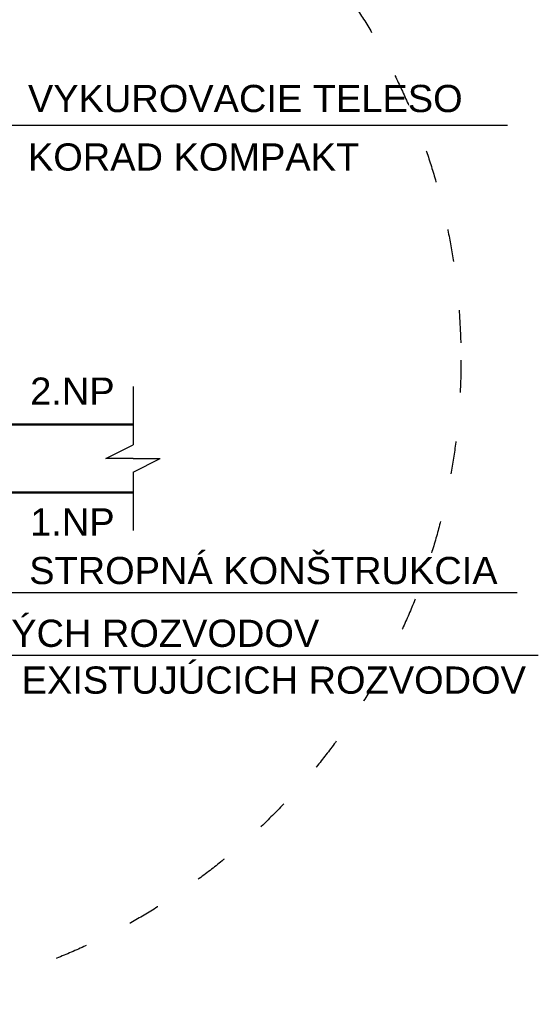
# Model space of a CAD drawing. Header units: millimetres. Extents: x 49721 to 99817, y 15126 to 82527.
# Tile 7 of 25: x 76312 to 78220, y 25397 to 29017. Entities that reach past the tile are written whole.
import ezdxf

# ---------------------------------------------------------------- set-up
doc = ezdxf.new("R2010")
doc.units = ezdxf.units.MM
doc.linetypes.add('ACAD_ISO03W100', pattern=[30, 12, -18])
doc.layers.add('POLO_KY', color=7, linetype='Continuous')
doc.styles.add('ARIAL', font='arial.ttf')

msp = doc.modelspace()

# ---------------------------------------------------------------- linework, layer by layer
for p, q in [((76196, 28629), (78106.1, 28629)), ((76729.5, 27668.2), (76729.5, 27453.4)), ((76629.5, 27403.4), (76729.5, 27453.4)), ((76729.5, 27403.4), (76629.5, 27403.4)), ((76729.5, 27403.4), (76829.5, 27403.4)), ((76729.5, 27353.4), (76829.5, 27403.4)), ((76729.5, 27353.4), (76729.5, 27138.5)), ((76022, 26910.7), (78142.2, 26910.7)), ((74764, 26681.2), (78220, 26681.2))]:
    msp.add_line(p, q)
at = {"linetype": 'Continuous', "lineweight": 50}
for p, q in [((74275.4, 27528.4), (76729.5, 27528.4)), ((74275.4, 27278.4), (76729.5, 27278.4))]:
    msp.add_line(p, q, dxfattribs=at)
at = {"color": 8, "linetype": 'ACAD_ISO03W100', "ltscale": 10}
msp.add_circle((75567, 27765.6), 2368.4, dxfattribs=at)

# ---------------------------------------------------------------- texts
at = {"layer": 'POLO_KY', "color": 7, "style": 'ARIAL'}
for s, p in [('VYKUROVACIE TELESO', (76342.7, 28676.9)), ('KORAD KOMPAKT', (76342.7, 28461.9)), ('2.NP', (76351, 27601.2)), ('1.NP', (76351, 27120.3)), ('STROPNÁ KONŠTRUKCIA', (76347.3, 26941.8)), ('BOD NAPOJENIA NOVÝCH ROZVODOV', (74806.4, 26711.1)), ('ZACHOVAŤ DIMENZIU EXISTUJÚCICH ROZVODOV', (74806.4, 26539))]:
    msp.add_text(s, height=100, dxfattribs=at).set_placement(p)

doc.saveas('drawing.dxf')
